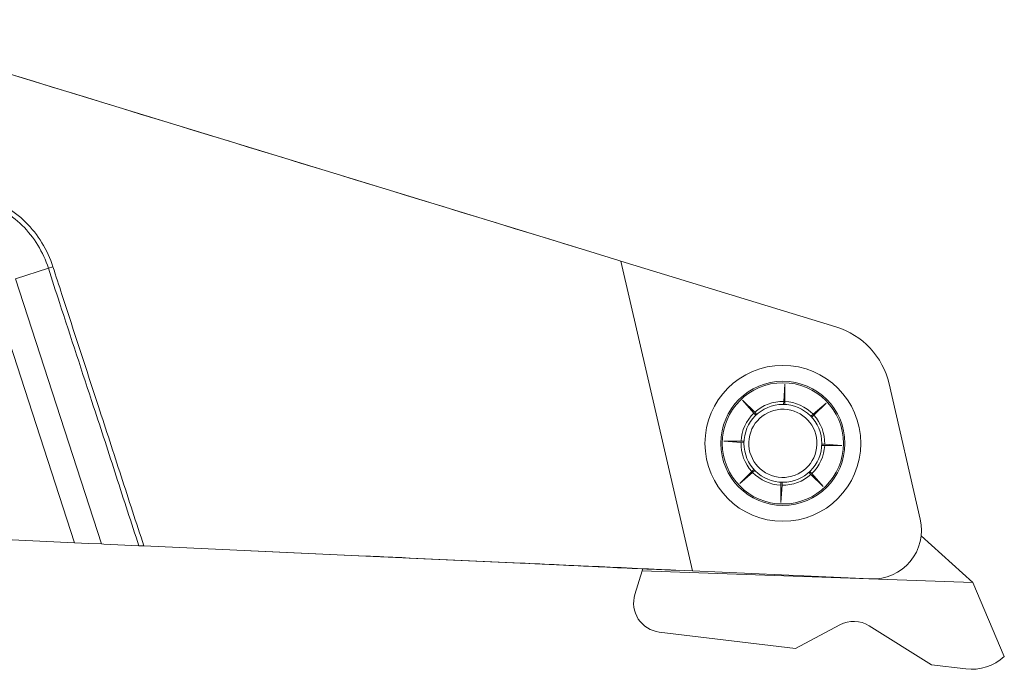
# Model space of a CAD drawing. Header units: millimetres. Extents: x 0 to 410, y 0 to 291.
# Tile 9 of 19: x 140 to 191, y 154 to 187. Entities that reach past the tile are written whole.
import ezdxf

# ---------------------------------------------------------------- set-up
doc = ezdxf.new("R2010")
doc.units = ezdxf.units.MM
doc.header["$MEASUREMENT"] = 0
doc.layers.add('Mittelinien', color=7, linetype='Continuous')
doc.layers.add('Sichtbare_Kanten__d_nn', color=7, linetype='Continuous')

msp = doc.modelspace()

# ---------------------------------------------------------------- linework, layer by layer
at = {"layer": 'Mittelinien', "color": 6, "linetype": 'Continuous', "lineweight": 5}
for p, q in [((140.221, 173.971), (141.914, 174.521)), ((142.149, 174.595), (141.914, 174.521)), ((144.638, 160.376), (140.221, 173.971)), ((143.253, 160.439), (138.987, 173.57))]:
    msp.add_line(p, q, dxfattribs=at)
for radius in [3.186, 3.111]:
    msp.add_circle((179.63, 165.538), radius, dxfattribs=at)
for centre, radius, start, end in [((136.891, 172.994), 5.234, 45.388, 73.5378), ((136.861, 172.946), 5.53, 45.4409, 73.3803), ((136.796, 172.897), 5.37, 17.6057, 45.388), ((136.806, 172.89), 5.608, 17.7016, 45.4409), ((518.674, 295.701), 395.768, 197.8297, 198.09815), ((581.583, 316.504), 461.779, 197.89715, 198.08305), ((7259.642, 2497.045), 7486.823, 198.0830543, 198.1292251), ((3613.232, 1307.048), 3651.395, 198.098149, 198.186528), ((-699.826, -109.89), 888.449, 17.945125, 18.186528), ((-705.898, -110.993), 894.805, 17.888099, 18.129225), ((784.424, 370.801), 671.7, 197.945125, 198.264426), ((692.23, 340.27), 574.344, 197.888099, 198.263764)]:
    msp.add_arc(centre, radius, start, end, dxfattribs=at)
at = {"layer": 'Sichtbare_Kanten__d_nn', "color": 1, "linetype": 'Continuous', "lineweight": 5}
for p, q in [((130.826, 187.268), (167.327, 176.111)), ((130.826, 187.268), (167.327, 176.111)), ((167.327, 176.111), (167.146, 176.166)), ((167.146, 176.166), (169.499, 175.448)), ((167.146, 176.166), (167.549, 176.043)), ((169.499, 175.448), (171.21, 174.922)), ((171.21, 174.922), (171.314, 174.889)), ((171.314, 174.889), (174.982, 158.998)), ((182.356, 171.513), (171.314, 174.889)), ((179.736, 168.567), (179.675, 167.688)), ((179.736, 167.686), (179.736, 168.567)), ((186.688, 161.642), (185.084, 168.588)), ((178.187, 167.131), (177.563, 167.755)), ((177.563, 167.755), (178.142, 167.089)), ((179.675, 167.688), (179.664, 167.538)), ((179.736, 167.535), (179.736, 167.686)), ((181.847, 167.605), (181.182, 167.027)), ((181.224, 166.982), (181.847, 167.605)), ((178.142, 167.089), (178.24, 166.976)), ((178.293, 167.025), (178.187, 167.131)), ((181.182, 167.027), (181.068, 166.928)), ((181.117, 166.876), (181.224, 166.982)), ((176.601, 165.644), (177.481, 165.582)), ((177.483, 165.644), (176.601, 165.644)), ((177.481, 165.582), (177.631, 165.572)), ((177.633, 165.644), (177.483, 165.644)), ((181.628, 165.432), (181.778, 165.432)), ((181.78, 165.494), (181.63, 165.504)), ((181.778, 165.432), (182.659, 165.432)), ((182.659, 165.432), (181.78, 165.494)), ((178.037, 164.094), (177.414, 163.471)), ((177.414, 163.471), (178.079, 164.049)), ((178.143, 164.201), (178.037, 164.094)), ((178.079, 164.049), (178.192, 164.148)), ((180.968, 164.051), (181.074, 163.945)), ((181.119, 163.987), (181.02, 164.1)), ((181.074, 163.945), (181.697, 163.322)), ((181.697, 163.322), (181.119, 163.987)), ((179.525, 163.541), (179.525, 163.391)), ((179.525, 163.391), (179.525, 162.509)), ((179.525, 162.509), (179.586, 163.389)), ((179.586, 163.389), (179.597, 163.538)), ((132.111, 160.945), (143.253, 160.439)), ((186.734, 160.786), (189.388, 158.397)), ((143.253, 160.439), (143.972, 160.406)), ((143.972, 160.406), (144.638, 160.376)), ((144.762, 160.37), (144.638, 160.376)), ((146.564, 160.288), (144.762, 160.37)), ((146.819, 160.275), (146.564, 160.288)), ((158.223, 159.758), (146.819, 160.275)), ((158.223, 159.758), (152.305, 160.028)), ((169.636, 159.241), (158.223, 159.758)), ((172.435, 159.106), (166.898, 159.362)), ((172.031, 157.783), (172.4, 158.99)), ((172.4, 158.99), (172.435, 159.106)), ((189.388, 158.397), (172.4, 158.99)), ((174.982, 158.998), (174.14, 159.03)), ((174.982, 158.998), (184.138, 158.582)), ((183.391, 158.606), (183.392, 158.616)), ((189.388, 158.397), (191, 154.597)), ((182.558, 156.233), (180.271, 155.017)), ((180.271, 155.017), (173.286, 155.855)), ((187.263, 154.177), (184.057, 156.18)), ((189.021, 153.966), (187.263, 154.177))]:
    msp.add_line(p, q, dxfattribs=at)
for radius in [4, 2]:
    msp.add_circle((179.63, 165.538), radius, dxfattribs=at)
for centre, radius, start, end in [((38626.939, 126107.945), 131673.72, 253.0049902, 253.01830434), ((181.187, 167.688), 4, 13, 73), ((179.63, 165.538), 2.15, 88.8199, 132.1801), ((179.63, 165.538), 2.15, 43.8199, 87.1801), ((179.63, 165.538), 2.15, 133.8199, 177.1801), ((179.63, 165.538), 1.75, 358, 178), ((179.63, 165.538), 2.15, 358.8199, 42.1801), ((179.63, 165.538), 2.15, 178.8199, 222.1801), ((179.63, 165.538), 1.75, 178.0039, 357.9961), ((179.63, 165.538), 2.15, 313.8199, 357.1801), ((179.63, 165.538), 2.15, 223.8199, 267.1801), ((179.63, 165.538), 2.15, 268.8199, 312.1801), ((184.252, 161.079), 2.5, 267.4, 13), ((-73.395, -4957.72), 5122.716, 87.387961, 87.408549), ((-2396.023, -55869.893), 56087.841, 87.3817393, 87.3879613), ((109.527, -1078.741), 1239.431, 87.196776, 87.381739), ((146.224, -357.124), 516.896, 87.15404, 87.40393), ((191.353, 592.382), 433.694, 267.19678, 267.72537), ((188.584, 494.982), 336.263, 267.15404, 267.53816), ((173.465, 157.345), 1.5, 163, 263.1514), ((183.262, 154.908), 1.5, 58, 118), ((189.32, 156.448), 2.5, 263.1514, 312.2471)]:
    msp.add_arc(centre, radius, start, end, dxfattribs=at)

doc.saveas('drawing.dxf')
